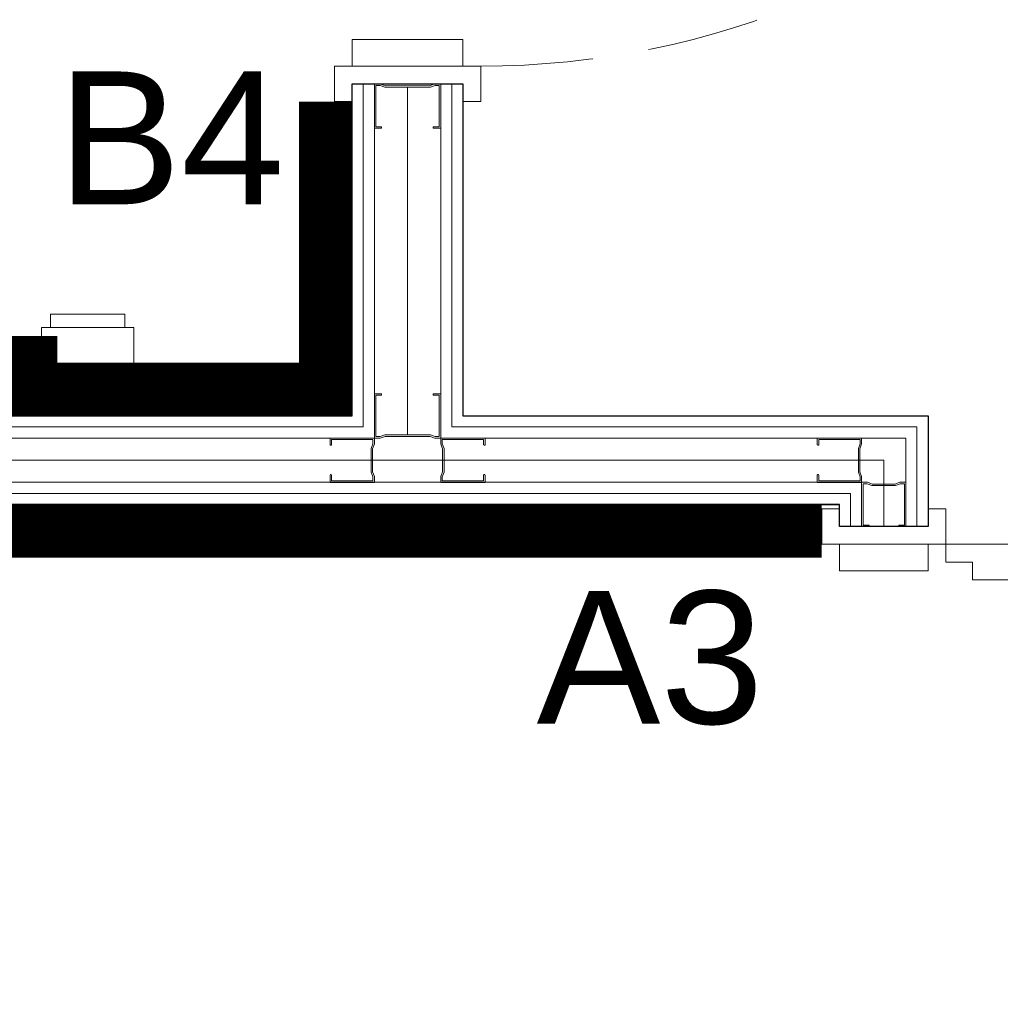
# Model space of a CAD drawing. Header units: millimetres. Extents: x -13532 to 2392, y -5241 to 5322.
# Tile 27 of 256: x -7814 to -7703, y -4279 to -4168. Entities that reach past the tile are written whole.
import ezdxf
from ezdxf.enums import TextEntityAlignment as Align

# ---------------------------------------------------------------- set-up
doc = ezdxf.new("R2010")
doc.units = ezdxf.units.MM
doc.linetypes.add('DASHED', pattern=[19.05, 12.7, -6.35])
doc.linetypes.add('DGN_STYLE_2', pattern=[30.2, 18.12, -12.08])
doc.layers.get('0').update_dxf_attribs({"lineweight": 9, "true_color": 0x939393})
for name, color, linetype, lineweight in [('_A_ROZWINIĘCIA_OPISY', 252, 'Continuous', 15), ('cz-gr', 122, 'Continuous', 30), ('GK - ŚRODEK - AGP1', 32, 'Continuous', 5)]:
    doc.layers.add(name, color=color, linetype=linetype, lineweight=lineweight)
for name, color, linetype, lineweight, true_color in [('batting - AGP1', 7, 'Continuous', 5, 0xadadad), ('daszed - 60x120', 7, 'Continuous', 9, 0x2cb34e), ('daszed - BLACHA STALOWA', 7, 'Continuous', 15, 0xe9aee3), ('LUSTRO Z - AGP1', 7, 'Continuous', 5, 0xff8432), ('Meble - AGP1', 7, 'Continuous', 15, 0x999999), ('OPISY - AGP1', 7, 'Continuous', 5, 0x000000), ('profil - AGP1', 7, 'Continuous', 5, 0x3f3f3f), ('WYMIARY - AGP1', 7, 'Continuous', 5, 0x716d5a), ('Wyposazenie Wew - Urzadzenia Sanitarne', 7, 'Continuous', 9, 0xa0a0a0)]:
    doc.layers.add(name, color=color, linetype=linetype, lineweight=lineweight, true_color=true_color)
doc.styles.add('ROMANS15', font='simplex.shx', dxfattribs={"width": 0.9, "height": 15})
doc.styles.get("Standard").update_dxf_attribs({"font": 'arial.ttf'})
doc.linetypes.add('BATTING', pattern='A,0.0001,-0.1,[134,ltypeshp.shx,S=0.1,R=0,X=-0.1,Y=0],-0.2,[134,ltypeshp.shx,S=0.1,R=180,X=0.1,Y=0],-0.1', length=0.4001)

# ---------------------------------------------------------------- blocks, each defined once
blk = doc.blocks.new('MERIDA TOP-TOP')
at = {"layer": 'Meble - AGP1'}
blk.add_lwpolyline([(-5.2, 0), (-5.2, -10), (5.2, -10), (5.2, 0), (-5.2, 0)], dxfattribs=at)
blk.add_lwpolyline([(-4.2, -10), (4.2, -10), (4.2, -11.5), (-4.2, -11.5)], close=True, dxfattribs=at)
blk = doc.blocks.new('DFGFGSGSG')
for points in [[(-5450.78, -4688.37), (-5450.78, -4685.37), (-5463.28, -4685.37), (-5463.28, -4688.37)], [(-5463.28, -4692.37), (-5463.28, -4690.37), (-5450.78, -4690.37), (-5450.78, -4692.37), (-5448.78, -4692.37), (-5448.78, -4688.37), (-5450.78, -4688.37), (-5465.28, -4688.37), (-5465.28, -4692.37), (-5463.28, -4692.37)], [(-5408.28, -4738.37), (-5408.28, -4740.37), (-5398.28, -4740.37), (-5398.28, -4738.37), (-5396.28, -4738.37), (-5396.28, -4742.37), (-5398.28, -4742.37), (-5410.28, -4742.37), (-5410.28, -4738.37), (-5408.28, -4738.37)], [(-5398.28, -4742.37), (-5398.28, -4745.37), (-5408.28, -4745.37), (-5408.28, -4742.37)]]:
    blk.add_lwpolyline(points)
blk.add_lwpolyline([(-5396.28, -4744.37), (-5393.28, -4744.37), (-5393.28, -4746.37), (-5303.28, -4746.37), (-5303.28, -4744.37), (-5300.28, -4744.37), (-5300.28, -4742.37), (-5396.28, -4742.37)], close=True)
at = {"linetype": 'DASHED'}
for centre in [(-5448.78, -4592.37), (-5396.28, -4742.37)]:
    blk.add_arc(centre, 96, 270, 360, dxfattribs=at)
at = {"layer": 'batting - AGP1', "linetype": 'BATTING', "ltscale": 8}
blk.add_lwpolyline([(-5457.03, -4730.01), (-5457.03, -4690.74)], dxfattribs=at)
at = {"layer": 'batting - AGP1', "linetype": 'BATTING', "ltscale": 5}
blk.add_lwpolyline([(-5627.91, -4732.88), (-5403.28, -4732.88), (-5403.28, -4740.37)], dxfattribs=at)
at = {"layer": 'cz-gr'}
for p, q in [((-5463.28, -4727.87), (-5463.28, -4690.37)), ((-5463.28, -4690.37), (-5450.78, -4690.37)), ((-5450.78, -4690.37), (-5450.78, -4727.87)), ((-5625.78, -4727.87), (-5463.28, -4727.87)), ((-5450.78, -4727.87), (-5398.28, -4727.87)), ((-5398.28, -4727.87), (-5398.28, -4740.37)), ((-5408.28, -4737.87), (-5625.78, -4737.87)), ((-5408.28, -4740.37), (-5408.28, -4737.87)), ((-5398.28, -4740.37), (-5408.28, -4740.37))]:
    blk.add_line(p, q, dxfattribs=at)
blk.add_lwpolyline([(-5408.28, -4893.01), (-5625.78, -4893.01), (-5625.78, -4737.87), (-5408.28, -4737.87)], dxfattribs=at)
at = {"layer": 'daszed - 60x120', "linetype": 'DGN_STYLE_2', "const_width": 6}
blk.add_lwpolyline([(-5625.78, -4724.87), (-5466.28, -4724.87), (-5466.28, -4692.37)], dxfattribs=at)
at = {"layer": 'daszed - BLACHA STALOWA', "linetype": 'DGN_STYLE_2'}
blk.add_lwpolyline([(-5408.28, -4890.01, 6, 6, 0), (-5622.78, -4890.01, 6, 6, 0), (-5622.78, -4740.87, 6, 6, 0), (-5410.28, -4740.87, 0, 0, 0)], format="xyseb", dxfattribs=at)
at = {"layer": 'GK - ŚRODEK - AGP1'}
for p, q in [((-5462.03, -4729.12), (-5462.03, -4690.37)), ((-5462.03, -4690.37), (-5452.03, -4690.37)), ((-5460.78, -4730.37), (-5460.78, -4690.37)), ((-5460.78, -4690.37), (-5453.28, -4690.37)), ((-5453.28, -4690.37), (-5453.28, -4730.37)), ((-5452.03, -4690.37), (-5452.03, -4729.12)), ((-5627.03, -4729.12), (-5462.03, -4729.12)), ((-5452.03, -4729.12), (-5399.53, -4729.12)), ((-5399.53, -4729.12), (-5399.53, -4740.37)), ((-5628.28, -4730.37), (-5460.78, -4730.37)), ((-5453.28, -4730.37), (-5400.78, -4730.37)), ((-5400.78, -4730.37), (-5400.78, -4740.37)), ((-5405.78, -4735.37), (-5628.28, -4735.37)), ((-5405.78, -4740.37), (-5405.78, -4735.37)), ((-5407.03, -4736.62), (-5627.03, -4736.62)), ((-5407.03, -4740.37), (-5407.03, -4736.62)), ((-5399.53, -4740.37), (-5407.03, -4740.37)), ((-5400.78, -4740.37), (-5405.78, -4740.37))]:
    blk.add_line(p, q, dxfattribs=at)
at = {"layer": 'LUSTRO Z - AGP1', "linetype": 'DGN_STYLE_2', "const_width": 3}
blk.add_lwpolyline([(-5496.55, -4720.34), (-5576.55, -4720.34)], dxfattribs=at)
at = {"layer": 'profil - AGP1', "ltscale": 5}
for points in [[(-5454.48, -4690.57), (-5453.95, -4690.37), (-5453.28, -4690.37), (-5453.28, -4695.37), (-5454.03, -4695.37), (-5454.1, -4695.38), (-5454.15, -4695.33), (-5454.15, -4695.26), (-5454.1, -4695.21), (-5454.03, -4695.21), (-5453.45, -4695.21), (-5453.45, -4690.54), (-5453.92, -4690.54), (-5454.45, -4690.74), (-5459.61, -4690.74), (-5460.14, -4690.54), (-5460.61, -4690.54), (-5460.61, -4695.21), (-5460.03, -4695.21), (-5459.97, -4695.25), (-5459.97, -4695.33), (-5460.03, -4695.38), (-5460.78, -4695.38), (-5460.78, -4690.38), (-5460.11, -4690.38), (-5459.58, -4690.58)], [(-5454.48, -4730.18), (-5453.95, -4730.38), (-5453.28, -4730.38), (-5453.28, -4725.38), (-5454.03, -4725.38), (-5454.1, -4725.38), (-5454.15, -4725.42), (-5454.15, -4725.49), (-5454.1, -4725.54), (-5454.03, -4725.54), (-5453.45, -4725.54), (-5453.45, -4730.21), (-5453.92, -4730.21), (-5454.45, -4730.01), (-5459.61, -4730.01), (-5460.14, -4730.21), (-5460.61, -4730.21), (-5460.61, -4725.54), (-5460.03, -4725.54), (-5459.97, -4725.5), (-5459.97, -4725.42), (-5460.03, -4725.38), (-5460.78, -4725.38), (-5460.78, -4730.38), (-5460.11, -4730.38), (-5459.58, -4730.18)]]:
    blk.add_lwpolyline(points, close=True, dxfattribs=at)
for points in [[(-5465.78, -4730.37), (-5460.78, -4730.37), (-5460.78, -4731.04), (-5460.98, -4731.57), (-5460.98, -4734.18), (-5460.78, -4734.71), (-5460.78, -4735.38), (-5465.78, -4735.38), (-5465.78, -4734.55), (-5465.73, -4734.5), (-5465.66, -4734.5), (-5465.61, -4734.55), (-5465.61, -4735.21), (-5460.95, -4735.21), (-5460.95, -4734.74), (-5461.15, -4734.21), (-5461.15, -4731.54), (-5460.95, -4731.01), (-5460.95, -4730.54), (-5465.61, -4730.54), (-5465.61, -4731.12), (-5465.66, -4731.18), (-5465.73, -4731.18), (-5465.78, -4731.12), (-5465.78, -4730.37)], [(-5448.28, -4730.37), (-5453.28, -4730.37), (-5453.28, -4731.04), (-5453.08, -4731.57), (-5453.08, -4734.18), (-5453.28, -4734.71), (-5453.28, -4735.38), (-5448.28, -4735.38), (-5448.28, -4734.55), (-5448.33, -4734.5), (-5448.4, -4734.5), (-5448.45, -4734.55), (-5448.45, -4735.21), (-5453.11, -4735.21), (-5453.11, -4734.74), (-5452.91, -4734.21), (-5452.91, -4731.54), (-5453.11, -4731.01), (-5453.11, -4730.54), (-5448.45, -4730.54), (-5448.45, -4731.12), (-5448.4, -4731.18), (-5448.33, -4731.18), (-5448.28, -4731.12), (-5448.28, -4730.37)], [(-5410.78, -4730.37), (-5405.78, -4730.37), (-5405.78, -4731.04), (-5405.98, -4731.57), (-5405.98, -4734.18), (-5405.78, -4734.71), (-5405.78, -4735.38), (-5410.78, -4735.38), (-5410.78, -4734.55), (-5410.73, -4734.5), (-5410.66, -4734.5), (-5410.61, -4734.55), (-5410.61, -4735.21), (-5405.95, -4735.21), (-5405.95, -4734.74), (-5406.15, -4734.21), (-5406.15, -4731.54), (-5405.95, -4731.01), (-5405.95, -4730.54), (-5410.61, -4730.54), (-5410.61, -4731.12), (-5410.66, -4731.18), (-5410.73, -4731.18), (-5410.78, -4731.12), (-5410.78, -4730.37)], [(-5400.78, -4740.37), (-5400.78, -4735.37), (-5401.45, -4735.37), (-5401.98, -4735.57), (-5404.58, -4735.57), (-5405.11, -4735.37), (-5405.78, -4735.37), (-5405.78, -4740.37), (-5404.96, -4740.37), (-5404.91, -4740.33), (-5404.91, -4740.26), (-5404.96, -4740.21), (-5405.61, -4740.21), (-5405.61, -4735.54), (-5405.14, -4735.54), (-5404.61, -4735.74), (-5401.95, -4735.74), (-5401.42, -4735.54), (-5400.95, -4735.54), (-5400.95, -4740.21), (-5401.53, -4740.21), (-5401.59, -4740.25), (-5401.59, -4740.33), (-5401.53, -4740.37), (-5400.78, -4740.37)]]:
    blk.add_lwpolyline(points, dxfattribs=at)
at = {"layer": 'Wyposazenie Wew - Urzadzenia Sanitarne', "xscale": -1, "rotation": 180}
blk.add_blockref('MERIDA TOP-TOP', (-5493.15, -4727.87), dxfattribs=at)
at = {"layer": '_A_ROZWINIĘCIA_OPISY', "color": 7}
for s, p in [('B4', (-5496.57, -4703.97)), ('A3', (-5442.47, -4762.63))]:
    blk.add_text(s, height=15, dxfattribs=at).set_placement(p)
at = {"layer": 'OPISY - AGP1', "style": 'ROMANS15', "width": 0.7}
blk.add_attdef('DA2', text='', height=15, rotation=359.9995, dxfattribs=at).set_placement((-5340.59, -4956.79), align=Align.CENTER)

msp = doc.modelspace()

# ---------------------------------------------------------------- block references
at = {"layer": 'WYMIARY - AGP1'}
msp.add_blockref('DFGFGSGSG', (-2312.6913, 515.3198), dxfattribs=at)

doc.saveas('drawing.dxf')
